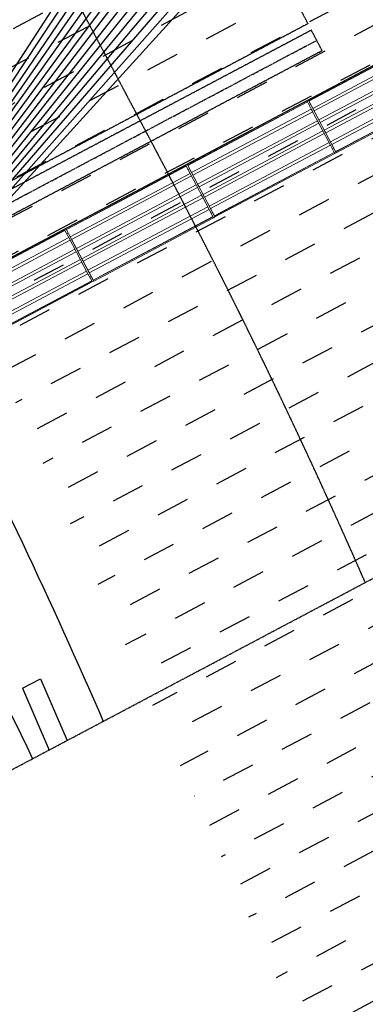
# Model space of a CAD drawing. Header units: millimetres. Extents: x 7530256134 to 7530295630, y 5726732434 to 5726764631.
# Tile 9 of 23: x 7530280699 to 7530282394, y 5726736428 to 5726741254. Entities that reach past the tile are written whole.
import ezdxf

# ---------------------------------------------------------------- set-up
doc = ezdxf.new("R2010")
doc.units = ezdxf.units.MM
for name, pattern in [('mp3', [6.25, 4.75, -1.5]), ('mp3a', [3.125, 2.25, -0.875]), ('mp7', [13.75, 9.75, -1.5, 1, -1.5]), ('mp7a', [6.875, 4.75, -0.875, 0.375, -0.875])]:
    doc.linetypes.add(name, pattern=pattern)
for name, color, linetype in [('0 wymiar', 32, 'Continuous'), ('1 cienka', 4, 'Continuous'), ('2 osie 02', 4, 'mp7'), ('2 osie 05', 4, 'mp7a'), ('3 przerywana 02', 6, 'mp3'), ('3 przerywana 05', 6, 'mp3a'), ('4 średnia', 3, 'Continuous'), ('9 kreskowanie', 8, 'Continuous')]:
    doc.layers.add(name, color=color, linetype=linetype)
doc.layers.add('1  cienka', color=4, linetype='Continuous', lineweight=18)

# ---------------------------------------------------------------- blocks, each defined once
blk = doc.blocks.new('odw_lin_gora')
for p, q in [((0, 141), (0, 146)), ((0, 146), (665, 146)), ((665, 146), (673, 146)), ((665, 146), (665, 141)), ((673, -146), (673, 146)), ((0, 141), (665, 141)), ((0, 140), (89.5, 140)), ((0, 100), (0, -100)), ((80, 140), (665, 140)), ((665, 140), (665, 100)), ((665, 121), (673, 121)), ((665, 100), (665, -100)), ((0, -140), (0, -100)), ((265, -140), (0, -140)), ((0, -146), (0, -141)), ((0, -141), (665, -141)), ((665, -140), (265, -140)), ((665, -100), (665, -140)), ((665, -121), (673, -121)), ((665, -146), (665, -141)), ((0, -146), (665, -146)), ((665, -146), (673, -146))]:
    blk.add_line(p, q)
for points in [[(0, 100), (0, 140)], [(0, -100), (0, 100)], [(665, 100), (665, -100)]]:
    blk.add_lwpolyline(points)
at = {"lineweight": 5}
for points in [[(0, 100), (665, 100), (665, 85.4), (0, 85.4)], [(0, 100), (665, 100), (665, 85.4), (0, 85.4)], [(0, 35.8), (665, 35.8), (665, 21.2), (0, 21.2)], [(0, -35.8), (665, -35.8), (665, -21.2), (0, -21.2)], [(0, -100), (665, -100), (665, -85.4), (0, -85.4)]]:
    blk.add_lwpolyline(points, close=True, dxfattribs=at)
blk = doc.blocks.new('sytuacja_k1')
at = {"layer": '9 kreskowanie'}
h = blk.add_hatch(dxfattribs=at)
h.set_pattern_fill('AR-B816', color=256, scale=0.8, angle=37.2715)
h.set_pattern_definition([(360, (-3125706.07, -20887.07), (3e-13, 162.56), []), (90, (-3125706.07, -20887.07), (-162.56, 162.56), [162.56, -162.56])])
h.paths.add_polyline_path([(8854.3, 1450), (8000, 1450), (8000, 950), (5450, 950), (5450, -950), (8000, -950), (8000, -1450), (8854.3, -1450)])
at = {"layer": '1 cienka', "extrusion": (0.079362, 0.996846, 0)}
for points, elevation in [([(-10848.2, 0), (-11177.5, 0)], -852.7), ([(-10856.1, 0), (-11185.5, 0)], -952.7)]:
    blk.add_lwpolyline(points, dxfattribs=dict(at, elevation=elevation))
at = {"layer": '1 cienka', "elevation": 0}
blk.add_lwpolyline([(10746.3, -1811.2), (10746.3, -1710.9)], dxfattribs=at)
at = {"layer": '2 osie 02', "ltscale": 0.2}
blk.add_lwpolyline([(-9341.4, -0.2, -0.000969), (-9225.1, 0), (8846.1, 0, -0.01859), (11074.6, -82.9)], format="xyb", dxfattribs=at)
at = {"layer": '2 osie 05'}
blk.add_line((8614.8, -3211.3, 0), (8614.8, 950, 0), dxfattribs=at)
at = {"layer": '3 przerywana 02'}
blk.add_line((11074.6, -4501.3), (11074.6, 4587.6), dxfattribs=at)
at = {"layer": '3 przerywana 05'}
blk.add_lwpolyline([(8008.9, 950), (8522.4, 950), (8522.4, -950), (8008.9, -950)], dxfattribs=at)
at = {"layer": '3 przerywana 05', "elevation": 0}
blk.add_lwpolyline([(8671.3, -3211.3), (8671.3, 950), (8558.3, 950), (8558.3, -3211.4)], dxfattribs=at)
at = {"layer": '4 średnia'}
blk.add_lwpolyline([(7940, 1450), (8854.3, 1450), (8854.3, -1450), (7940, -1450)], dxfattribs=at)
at = {"layer": '4 średnia', "ltscale": 0.2}
for points in [[(8868.2, -1450), (9155.2, -1451.7, -0.016829), (11074.6, -1537.1, -0.016829)], [(7337.6, -1950), (8346.5, -1950), (8928.9, -1950, -0.024018), (11074.6, -1928.8, -0.024018)]]:
    blk.add_lwpolyline(points, format="xyb", dxfattribs=at)
at = {"layer": '1  cienka', "xscale": -1, "rotation": 269.9999999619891}
for p in [(9000.3, 777), (9000.3, 104), (9000.3, -569), (9000.3, -1242)]:
    blk.add_blockref('odw_lin_gora', p, dxfattribs=at)

msp = doc.modelspace()

# ---------------------------------------------------------------- block references
at = {"layer": '0 wymiar', "rotation": 297.8979501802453}
msp.add_blockref('sytuacja_k1', (7530277285.15332, 5726748321.70091), dxfattribs=at)

doc.saveas('drawing.dxf')
